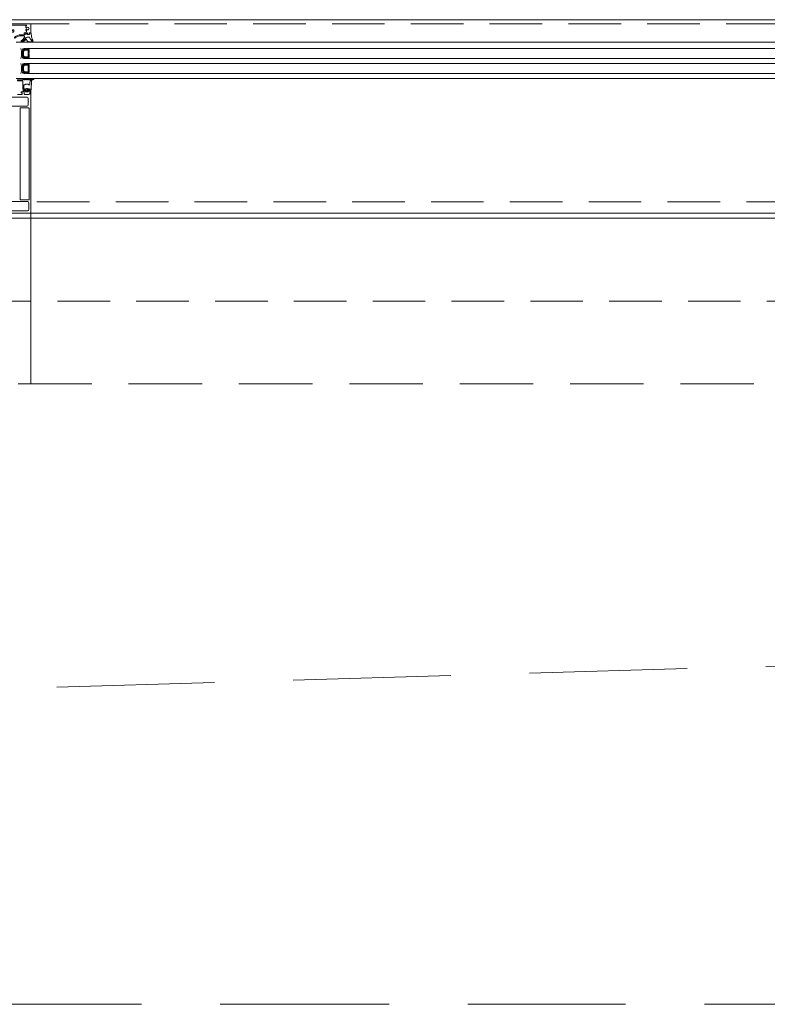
# Model space of a CAD drawing. Header units: millimetres. Extents: x 144573 to 336993, y 74252 to 247042.
# Tile 212 of 256: x 160256 to 161159, y 197105 to 198295. Entities that reach past the tile are written whole.
import ezdxf

# ---------------------------------------------------------------- set-up
doc = ezdxf.new("R2010")
doc.units = ezdxf.units.MM
doc.linetypes.add('ČÁRKOVANÁ', pattern=[19.05, 12.7, -6.35])
for name, color, linetype, lineweight in [('FASÁDA DETAILNÍ', 255, 'Continuous', 0), ('NOVA', 255, 'Continuous', 0), ('TENKA', 255, 'Continuous', 0)]:
    doc.layers.add(name, color=color, linetype=linetype, lineweight=lineweight)

# ---------------------------------------------------------------- blocks, each defined once
blk = doc.blocks.new('284336')
for points in [[(-0.7, -9.6), (-10, -9.6, 0.414511), (-10.5, -10.1), (-10.5, -15.5, -1), (-11.7, -15.5), (-11.7, -9.6), (-12.7, -8.9, -0.668884), (-12.6, -8.2), (-12, -8, 0.766384), (-12, -7.2), (-12.6, -7, -0.76831), (-12.6, -6.2), (-12, -6, 0.766384), (-12, -5.2), (-12.6, -5, -0.76831), (-12.6, -4.2), (-12, -4, 0.766384), (-12, -3.2), (-12.6, -3, -0.877523), (-12.5, -2.2), (-12.1, -2.2, 0.698129), (-11.8, -1.5, -0.220231), (-12.9, 0.8), (-12.9, 3.5, -0.157143), (-12.8, 3.7), (-12.7, 3.4, -0.067482), (-12.5, 2.5, 0.393136), (-8.7, -1), (-6.1, -1, -0.414214), (-5.6, -1.5), (-5.6, -2.2, -0.267949), (-5.9, -2.6), (-6.4, -2.9, 0.267949), (-6.6, -3.4), (-6.6, -5.8, 0.267949), (-6.4, -6.3), (-5.9, -6.6, -0.267949), (-5.6, -7), (-5.6, -8.1, 0.414215), (-5.1, -8.6), (-0.4, -8.6), (-0.4, -9.3, -0.414212), (-0.7, -9.6)], [(-0.4, 0), (-0.4, -2, 0.990243), (-0.4, -3), (0.9, -3, 0.414214), (1.2, -2.7), (1.2, -2.6, -0.668123), (1.7, -2.4), (2.7, -3.4, -0.199004), (2.9, -3.8), (2.9, -5.4, -0.199038), (2.7, -5.8), (1.7, -6.8, -0.668191), (1.2, -6.6), (1.2, -6.5, 0.414214), (0.9, -6.2), (-0.4, -6.2, 0.990269), (-0.4, -7.2), (-0.4, -8.6), (-5.1, -8.6, -0.414215), (-5.6, -8.1), (-5.6, -7, 0.267949), (-5.8, -6.6), (-6.3, -6.3, -0.267949), (-6.6, -5.8), (-6.6, -3.4, -0.267949), (-6.3, -3), (-5.8, -2.7, 0.267949), (-5.6, -2.2), (-5.6, -1.5, 0.414214), (-6.1, -1), (-8.7, -1, -0.393156), (-12.5, 2.5, 0.067572), (-12.7, 3.4), (-12.8, 3.7, -0.637545), (-12.1, 3.5), (-11.9, 2.5, 0.344315), (-10.1, 0.9), (0, 0.4, -0.406913), (0.4, 0), (-0.4, 0)], [(1.7, -4.3, 0.414235), (1.2, -3.8), (-0.7, -3.8, 0.414214), (-1.2, -4.3), (-1.2, -4.9, 0.414214), (-0.7, -5.4), (1.2, -5.4, 0.414235), (1.7, -4.9), (1.7, -4.3)]]:
    blk.add_lwpolyline(points, format="xyb", close=True)
blk = doc.blocks.new('433270')
blk.add_lwpolyline([(1, 0, 0.414364), (0, -1), (0, -1.4, 0.255924), (0.2, -1.8, -0.547723), (0.2, -3.2, 0.255924), (0, -3.6), (0, -14.6, 0.414214), (0.3, -14.9), (1.2, -14.9, 0.414214), (1.7, -14.4), (1.7, -10.3, -0.414214), (2, -10), (6, -10, 0.414248), (7, -9), (7, -7.7, 0.414179), (6.5, -7.2), (5.7, -7.2, 0.414232), (5.4, -7.5), (5.4, -8.2, -0.414198), (5.1, -8.5), (2.8, -8.5, -0.414204), (1.8, -7.5), (1.8, -4.5, -0.147432), (2, -3.9, 0.147461), (2.4, -2.5), (2.4, -2.3, -0.414214), (2.9, -1.8), (21.9, -1.8, -0.668178), (22.2, -2.7), (22.2, -2.7, 1), (21.6, -3.3), (21.5, -3.4, 0.198912), (21.4, -3.7), (21.4, -4, 0.414214), (22.1, -4.7), (22.4, -4.7, 0.576988), (22.6, -4.3, -0.311246), (24.6, -4.3, 0.576988), (24.8, -4.7), (25.3, -4.7, -0.260065), (25.3, -6.6), (24.8, -6.6, 0.576988), (24.6, -7.1, -0.311246), (22.6, -7.1, 0.576988), (22.4, -6.6), (22.1, -6.6, 0.414214), (21.4, -7.3), (21.4, -7.6, 0.267949), (21.6, -8), (21.9, -8.2, -0.637047), (21.7, -10), (19.8, -10.7, 0.315299), (19.5, -11.2), (19.5, -11.5, 0.520567), (20.2, -12), (22.8, -11, -0.520567), (23.5, -11.5), (23.5, -12.5, 0.414062), (24, -13), (25, -13, 0.414186), (25.5, -12.5), (25.5, -11.5, -0.414182), (26, -11), (27, -11, 0.414214), (27.5, -10.5), (27.5, -0.5, 0.414214), (27, 0), (1, 0)], format="xyb", close=True)
blk = doc.blocks.new('284325')
for points in [[(0.8, -5.2, -0.560316), (0.9, -4.7), (1.9, -4.4, 0.3153), (2.1, -4.1), (2.1, -1.9, 0.451558), (1.8, -1.6), (0.9, -1.7, -0.399586), (0.6, -1.5), (0.3, -0.1, -0.415977), (0.5, 0.3, 0.024107), (6.1, 1.2, 0.076636), (9, 2.3, -0.577615), (10.8, 1.3), (10, 1.4, 0.283171), (9.1, 0.9, -0.168429), (7.1, -0.7), (5.9, -1.2, 0.315302), (5.2, -2.1), (5.2, -4.2, 0.269719), (6.8, -6.8, -0.194797), (10.2, -11.5, -0.342663), (9.2, -11.2, 0.119207), (5.4, -7.6, 0.578571), (3.6, -8.6), (3.6, -11.8, 0.176415), (6.2, -18.7, -1), (5.2, -19.5, -0.176415), (2.4, -11.8), (2.4, -8.9, 0.208286), (0.8, -5.2)], [(9, -6.7), (10.3, -8.8, -0.134555), (10.8, -10.6, -0.339795), (10.2, -11.5, 0.194788), (6.8, -6.8, -0.269736), (5.2, -4.2), (5.2, -2.1, -0.315302), (5.9, -1.2), (7.1, -0.7, 0.168429), (9.1, 0.9, -0.283167), (10, 1.4), (10.8, 1.3), (10.8, -0.7, -0.070852), (10.7, -1.3), (9.9, -3.9, -0.241839), (9.1, -4.8), (7.9, -5.2, 0.836024), (8.1, -6.2), (8.1, -6.2, -0.255349), (9, -6.7)]]:
    blk.add_lwpolyline(points, format="xyb", close=True)

msp = doc.modelspace()

# ---------------------------------------------------------------- linework, layer by layer
at = {"layer": 'FASÁDA DETAILNÍ'}
for p, q in [((160251.48, 198268.259), (163406.98, 198268.259)), ((163406.98, 198260.259), (160264.518, 198260.259)), ((160264.518, 198248.259), (163406.98, 198248.259)), ((163406.98, 198242.259), (160264.518, 198242.259)), ((160264.518, 198230.259), (163406.98, 198230.259)), ((163406.98, 198224.259), (160251.479, 198224.259)), ((163129.98, 198061.259), (160267.98, 198061.259))]:
    msp.add_line(p, q, dxfattribs=at)
for points in [[(173301.48, 174615.259), (146721.48, 174615.259), (146721.48, 198295.259), (173301.48, 198295.259)], [(160266.98, 198249.259), (160260.98, 198249.259), (160258.98, 198251.259), (160258.98, 198257.259), (160260.98, 198259.259), (160266.98, 198259.259), (160266.98, 198254.759), (160266.48, 198254.759), (160266.48, 198253.759), (160266.98, 198253.759)], [(160265.98, 198258.259), (160265.98, 198250.259), (160261.394, 198250.259), (160259.98, 198251.673), (160259.98, 198256.706), (160261.394, 198258.259)], [(160266.98, 198231.259), (160260.98, 198231.259), (160258.98, 198233.259), (160258.98, 198239.259), (160260.98, 198241.259), (160266.98, 198241.259), (160266.98, 198236.759), (160266.48, 198236.759), (160266.48, 198235.759), (160266.98, 198235.759)], [(160265.98, 198240.259), (160265.98, 198232.259), (160261.394, 198232.259), (160259.98, 198233.673), (160259.98, 198238.706), (160261.394, 198240.259)], [(173061.48, 174855.259), (146961.48, 174855.259), (146961.48, 198055.259), (173061.48, 198055.259)]]:
    msp.add_lwpolyline(points, close=True, dxfattribs=at)
at = {"layer": 'FASÁDA DETAILNÍ', "linetype": 'ČÁRKOVANÁ', "ltscale": 5}
for points in [[(173296.48, 174620.259), (146726.48, 174620.259), (146726.48, 198290.259), (173296.48, 198290.259)], [(173081.48, 174835.259), (146941.48, 174835.259), (146941.48, 198075.259), (173081.48, 198075.259)], [(172961.48, 174955.259), (147061.48, 174955.259), (147061.48, 197955.259), (172961.48, 197955.259)]]:
    msp.add_lwpolyline(points, close=True, dxfattribs=at)
at = {"layer": 'FASÁDA DETAILNÍ'}
for points in [[(160242.48, 198061.259), (160267.98, 198061.259, 0.41421354), (160268.98, 198062.259), (160268.98, 198062.259), (160268.98, 198210.759, 0.41421359), (160268.48, 198211.259), (160267.18, 198211.259, 0.41421972), (160266.68, 198210.759), (160266.68, 198210.259), (160267.68, 198210.259), (160267.68, 198205.759, -0.41421356), (160266.68, 198204.759), (160261.98, 198204.759, -0.41421356), (160260.98, 198205.759), (160260.98, 198210.259), (160262.68, 198210.259), (160262.68, 198210.759, 0.41420125), (160262.18, 198211.259), (160260.18, 198211.259, 0.41421356), (160259.68, 198210.759), (160259.68, 198208.615, -0.41421356), (160259.18, 198208.115), (160257.38, 198208.115), (160257.38, 198206.864), (160258.58, 198206.864), (160258.58, 198205.059, -0.41421356), (160258.28, 198204.759), (160252.981, 198204.759, -0.41416675)], [(160246.124, 198201.759), (160264.488, 198201.759, -0.41421356), (160265.988, 198200.259), (160265.988, 198196.758, -0.39998513), (160265.988, 198195.758), (160265.988, 198192.059, -0.41421356), (160264.488, 198190.559), (160246.124, 198190.559, 0.13165045)], [(160246.134, 198075.459), (160264.988, 198075.459, -0.41423155), (160266.488, 198073.959), (160266.488, 198070.249, -0.39998513), (160266.488, 198069.249), (160266.488, 198065.759, -0.41423155), (160264.988, 198064.259), (160246.134, 198064.259, 0.11693652)]]:
    msp.add_lwpolyline(points, format="xyb", dxfattribs=at)
msp.add_lwpolyline([(160266.88, 198188.059), (160266.88, 198077.959, -0.41421356), (160266.38, 198077.459), (160256.68, 198077.459, -0.41421356), (160256.18, 198077.959), (160256.18, 198188.059, -0.41421356), (160256.68, 198188.559), (160266.38, 198188.559, -0.41421356), (160266.88, 198188.059)], format="xyb", close=True, dxfattribs=at)
for centre, radius, start, end in [((160235.089, 198254.259), 22.699, 344.672775, 15.327225), ((160262.531, 198258.907), 3.546, 157.590952, 202.706176), ((160262.164, 198259.021), 2.897, 154.704848, 204.693326), ((160261.815, 198259.189), 2.248, 151.597185, 208.472658), ((160261.571, 198259.334), 1.712, 147.314349, 212.705051), ((160261.411, 198259.473), 1.263, 141.500435, 218.034372), ((160261.321, 198259.621), 0.879, 133.503562, 226.005092), ((160261.333, 198259.759), 0.596, 123.03656, 236.96344), ((160261.625, 198259.759), 0.596, 123.03656, 236.96344), ((160261.918, 198259.759), 0.596, 123.03656, 236.96344), ((160262.21, 198259.759), 0.596, 123.03656, 236.96344), ((160262.503, 198259.759), 0.596, 123.03656, 236.96344), ((160262.795, 198259.759), 0.596, 123.03656, 236.96344), ((160263.088, 198259.759), 0.596, 123.03656, 236.96344), ((160263.38, 198259.759), 0.596, 123.03656, 236.96344), ((160263.673, 198259.759), 0.596, 123.03656, 236.96344), ((160263.965, 198259.759), 0.596, 123.03656, 236.96344), ((160264.258, 198259.759), 0.596, 123.03656, 236.96344), ((160264.55, 198259.759), 0.596, 123.03656, 236.96344), ((160264.843, 198259.759), 0.596, 123.03656, 236.96344), ((160235.089, 198236.259), 22.699, 344.672775, 15.327225), ((160262.531, 198249.61), 3.546, 157.293824, 202.409048), ((160262.531, 198240.907), 3.546, 157.590952, 202.706176), ((160262.164, 198249.496), 2.897, 155.306674, 205.295152), ((160262.164, 198241.021), 2.897, 154.704848, 204.693326), ((160261.815, 198249.328), 2.248, 151.527342, 208.402815), ((160261.815, 198241.189), 2.248, 151.597185, 208.472658), ((160261.571, 198249.183), 1.712, 147.294949, 212.685651), ((160261.571, 198241.334), 1.712, 147.314349, 212.705051), ((160261.411, 198249.045), 1.263, 141.965628, 218.499565), ((160261.411, 198241.473), 1.263, 141.500435, 218.034372), ((160261.321, 198248.896), 0.879, 133.994908, 226.496438), ((160261.321, 198241.621), 0.879, 133.503562, 226.005092), ((160261.333, 198248.759), 0.596, 123.03656, 236.96344), ((160261.333, 198241.759), 0.596, 123.03656, 236.96344), ((160261.625, 198248.759), 0.596, 123.03656, 236.96344), ((160261.625, 198241.759), 0.596, 123.03656, 236.96344), ((160261.918, 198248.759), 0.596, 123.03656, 236.96344), ((160261.918, 198241.759), 0.596, 123.03656, 236.96344), ((160262.21, 198248.759), 0.596, 123.03656, 236.96344), ((160262.21, 198241.759), 0.596, 123.03656, 236.96344), ((160262.503, 198248.759), 0.596, 123.03656, 236.96344), ((160262.503, 198241.759), 0.596, 123.03656, 236.96344), ((160262.795, 198248.759), 0.596, 123.03656, 236.96344), ((160262.795, 198241.759), 0.596, 123.03656, 236.96344), ((160263.088, 198248.759), 0.596, 123.03656, 236.96344), ((160263.088, 198241.759), 0.596, 123.03656, 236.96344), ((160263.38, 198248.759), 0.596, 123.03656, 236.96344), ((160263.38, 198241.759), 0.596, 123.03656, 236.96344), ((160263.673, 198248.759), 0.596, 123.03656, 236.96344), ((160263.673, 198241.759), 0.596, 123.03656, 236.96344), ((160263.965, 198248.759), 0.596, 123.03656, 236.96344), ((160263.965, 198241.759), 0.596, 123.03656, 236.96344), ((160264.258, 198248.759), 0.596, 123.03656, 236.96344), ((160264.258, 198241.759), 0.596, 123.03656, 236.96344), ((160264.55, 198248.759), 0.596, 123.03656, 236.96344), ((160264.55, 198241.759), 0.596, 123.03656, 236.96344), ((160264.843, 198248.759), 0.596, 123.03656, 236.96344), ((160264.843, 198241.759), 0.596, 123.03656, 236.96344), ((160262.531, 198231.61), 3.546, 157.293824, 202.409048), ((160262.164, 198231.496), 2.897, 155.306674, 205.295152), ((160261.815, 198231.328), 2.248, 151.527342, 208.402815), ((160261.571, 198231.183), 1.712, 147.294949, 212.685651), ((160261.411, 198231.045), 1.263, 141.965628, 218.499565), ((160261.321, 198230.896), 0.879, 133.994908, 226.496438), ((160261.333, 198230.759), 0.596, 123.03656, 236.96344), ((160261.625, 198230.759), 0.596, 123.03656, 236.96344), ((160261.918, 198230.759), 0.596, 123.03656, 236.96344), ((160262.21, 198230.759), 0.596, 123.03656, 236.96344), ((160262.503, 198230.759), 0.596, 123.03656, 236.96344), ((160262.795, 198230.759), 0.596, 123.03656, 236.96344), ((160263.088, 198230.759), 0.596, 123.03656, 236.96344), ((160263.38, 198230.759), 0.596, 123.03656, 236.96344), ((160263.673, 198230.759), 0.596, 123.03656, 236.96344), ((160263.965, 198230.759), 0.596, 123.03656, 236.96344), ((160264.258, 198230.759), 0.596, 123.03656, 236.96344), ((160264.55, 198230.759), 0.596, 123.03656, 236.96344), ((160264.843, 198230.759), 0.596, 123.03656, 236.96344)]:
    msp.add_arc(centre, radius, start, end, dxfattribs=at)
at = {"layer": 'NOVA', "ltscale": 5}
msp.add_line((160268.98, 198061.258), (160268.98, 197855.258), dxfattribs=at)
at = {"layer": 'NOVA', "linetype": 'ČÁRKOVANÁ', "ltscale": 15}
msp.add_line((147161.48, 197105.259), (172861.48, 197855.259), dxfattribs=at)
for points in [[(154211.48, 197105.259), (160511.48, 197105.259)], [(160511.48, 197105.259), (165811.48, 197105.259)]]:
    msp.add_lwpolyline(points, dxfattribs=at)
at = {"layer": 'TENKA', "linetype": 'ČÁRKOVANÁ', "ltscale": 7}
msp.add_lwpolyline([(147718.98, 197855.259), (172861.48, 197855.259), (172861.48, 175055.259), (147718.98, 175055.259)], close=True, dxfattribs=at)

# ---------------------------------------------------------------- block references
at = {"layer": 'FASÁDA DETAILNÍ'}
msp.add_blockref('433270', (160241.48, 198290.259), dxfattribs=at)
at = {"layer": 'FASÁDA DETAILNÍ', "rotation": 270}
for name, p in [('284325', (160268.98, 198279.399)), ('284336', (160268.98, 198210.849))]:
    msp.add_blockref(name, p, dxfattribs=at)

doc.saveas('drawing.dxf')
